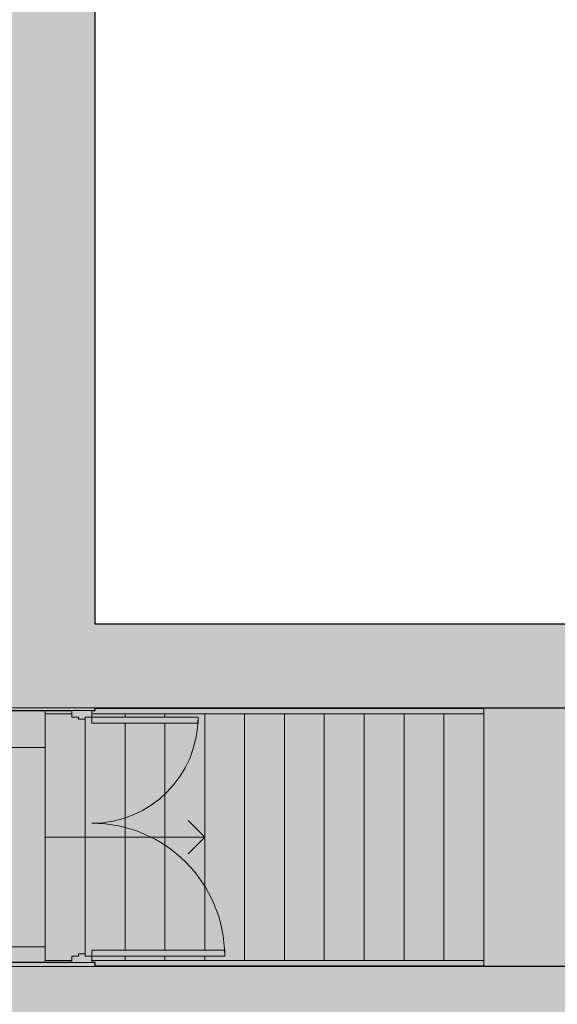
# Model space of a CAD drawing. Header units: centimetres. Extents: x 14786 to 20326, y -10865 to -8494.
# Tile 21 of 23: x 17864 to 18269, y -9609 to -8867. Entities that reach past the tile are written whole.
import ezdxf

# ---------------------------------------------------------------- set-up
doc = ezdxf.new("R2010")
doc.units = ezdxf.units.CM
doc.linetypes.add('Ponad', pattern=[0.396875, 0.238125, -0.15875])
for name, color, linetype, lineweight in [('A-AREA', 32, 'Continuous', 9), ('A-DETL-GENF', 92, 'Continuous', 9), ('A-DETL-THIN', 151, 'Continuous', 9), ('A-DOOR', 31, 'Continuous', 9), ('A-DOOR-FRAM', 31, 'Continuous', 18), ('A-FLOR', 192, 'Continuous', 9), ('A-FLOR-HRAL', 11, 'Continuous', 9), ('A-WALL', 113, 'Continuous', 9), ('A-WALL-PATT', 111, 'Continuous', 25), ('I-WALL', 2, 'Continuous', 9), ('S-STRS', 31, 'Continuous', 9), ('S-STRS-ANNO', 31, 'Continuous', 9)]:
    doc.layers.add(name, color=color, linetype=linetype, lineweight=lineweight)

# ---------------------------------------------------------------- blocks, each defined once
blk = doc.blocks.new('Typ poręczy górnej - Górna poręcz_wewnętrzny_-448708-3_Poziom parteru')
at = {"layer": 'A-FLOR-HRAL'}
for p, q in [((18213.12, -9386.25), (17920.62, -9386.25)), ((17883.12, -9390.25), (17903.12, -9390.25)), ((17918.12, -9390.25), (18213.12, -9390.25))]:
    blk.add_line(p, q, dxfattribs=at)
at = {"layer": 'A-FLOR-HRAL', "flags": 128}
for points in [[(17883.12, -9388.46), (17883.12, -9388.25), (17883.12, -9388.05)], [(18213.12, -9388.05), (18213.12, -9388.25), (18213.12, -9388.46)]]:
    blk.add_lwpolyline(points, dxfattribs=at)
blk = doc.blocks.new('Typ poręczy górnej - Górna poręcz_wewnętrzny_-V7-3_Poziom parteru')
at = {"layer": 'A-FLOR-HRAL'}
for p, q in [((17883.12, -9390.25), (17883.12, -9387.71)), ((18213.12, -9386.25), (17920.62, -9386.25)), ((18213.12, -9390.25), (18213.12, -9386.25)), ((17903.12, -9390.25), (17883.12, -9390.25)), ((18213.12, -9390.25), (17918.12, -9390.25))]:
    blk.add_line(p, q, dxfattribs=at)
blk = doc.blocks.new('Typ poręczy górnej - Górna poręcz_wewnętrzny_-448719-3_Poziom parteru')
at = {"layer": 'A-FLOR-HRAL'}
for p, q in [((17903.12, -9576.17), (17883.12, -9576.17)), ((18213.12, -9576.17), (17918.12, -9576.17)), ((17920.62, -9580.17), (18213.12, -9580.17))]:
    blk.add_line(p, q, dxfattribs=at)
at = {"layer": 'A-FLOR-HRAL', "flags": 128}
blk.add_lwpolyline([(18213.12, -9577.97), (18213.12, -9578.17), (18213.12, -9578.38)], dxfattribs=at)
blk = doc.blocks.new('Typ poręczy górnej - Górna poręcz_wewnętrzny_-V8-3_Poziom parteru')
at = {"layer": 'A-FLOR-HRAL'}
for p, q in [((17883.12, -9577.71), (17883.12, -9576.17)), ((17903.12, -9576.17), (17883.12, -9576.17)), ((18213.12, -9576.17), (17918.12, -9576.17)), ((18213.12, -9580.17), (17920.62, -9580.17)), ((18213.12, -9580.17), (18213.12, -9576.17))]:
    blk.add_line(p, q, dxfattribs=at)
blk = doc.blocks.new('Drzwi-korytarz-niesymetryczne-wpuszczane - Drzwi dwuskrzydłowe 1800 x 2100mm-575883-3_Poziom parteru')
at = {"layer": 'A-DOOR', "lineweight": 18}
for p, q in [((-85.5, -35.635), (-90, -35.635)), ((-90, -35.635), (-90, -135.635)), ((-85.5, -135.635), (-85.5, -35.635)), ((85.5, -35.635), (90, -35.635)), ((85.5, -115.635), (85.5, -35.635)), ((90, -35.635), (90, -115.635)), ((90, -115.635), (85.5, -115.635)), ((-90, -135.635), (-85.5, -135.635))]:
    blk.add_line(p, q, dxfattribs=at)
at = {"layer": 'A-DOOR'}
for centre, radius, start, end in [((-90, -35.635), 100, 270, 360), ((90, -35.635), 80, 180, 270)]:
    blk.add_arc(centre, radius, start, end, dxfattribs=at)
at = {"layer": 'A-DOOR-FRAM'}
for p, q in [((-95, -20.635), (-90, -20.635)), ((-95, -35.635), (-95, -20.635)), ((-90, -20.635), (-90, -25.55625)), ((90, -20.635), (95, -20.635)), ((90, -25.55625), (90, -20.635)), ((95, -20.635), (95, -35.635)), ((-90, -25.55625), (-88.4125, -25.55625)), ((-88.4125, -25.55625), (-88.4125, -30.65875)), ((88.4125, -25.55625), (90, -25.55625)), ((88.4125, -30.65875), (88.4125, -25.55625)), ((-90, -35.635), (-95, -35.635)), ((-90, -30.65875), (-90, -35.635)), ((-88.4125, -30.65875), (-90, -30.65875)), ((90, -30.65875), (88.4125, -30.65875)), ((90, -35.635), (90, -30.65875)), ((95, -35.635), (90, -35.635))]:
    blk.add_line(p, q, dxfattribs=at)

msp = doc.modelspace()

# ---------------------------------------------------------------- hatches: boundary and pattern name
at = {"layer": 'A-DETL-GENF'}
h = msp.add_hatch(color=9, dxfattribs=at)
h.paths.add_polyline_path([(17913.12, -9580.71), (17920.62, -9580.71), (17920.62, -9577.71), (17845.62, -9577.71), (17845.62, -9580.71), (17911.2, -9580.71)])
h.paths.add_polyline_path([(17911.2, -9387.71), (17920.62, -9387.71), (17920.62, -9385.71), (17845.62, -9385.71), (17845.62, -9387.71), (17908.04, -9387.71)])
msp.add_hatch(color=9, dxfattribs=at).paths.add_polyline_path([(19448.62, -9580.71), (19448.62, -9528.21), (19460.62, -9528.21), (19460.62, -9438.21), (19448.62, -9438.21), (19448.62, -9385.71), (17920.62, -9385.71), (17920.62, -9387.71), (17845.62, -9387.71), (17845.62, -9577.71), (17920.62, -9577.71), (17920.62, -9580.71), (19281.25, -9580.71)])
at = {"layer": 'A-WALL-PATT', "lineweight": 9}
h = msp.add_hatch(color=256, dxfattribs=at)
h.paths.add_polyline_path([(17920.62, -8917.71), (17920.62, -8842.71), (17780.62, -8842.71), (17780.62, -8917.71), (17845.62, -8917.71)])
h.paths.add_polyline_path([(17606.62, -8917.71), (17650.62, -8917.71), (17650.62, -8842.71), (17593.62, -8842.71), (17593.62, -8917.71), (17603.13, -8917.71)])
h.paths.add_polyline_path([(17463.62, -8917.71), (17463.62, -8842.71), (17296.62, -8842.71), (17296.62, -8917.71), (17427.09, -8917.71)])
h.paths.add_polyline_path([(17128.62, -8917.71), (17166.62, -8917.71), (17166.62, -8842.71), (17088.62, -8842.71), (17088.62, -8917.71)])
h.paths.add_polyline_path([(16940.62, -8917.71), (16958.62, -8917.71), (16958.62, -8842.71), (16940.62, -8842.71), (16940.62, -8899.36)])
h = msp.add_hatch(color=256, dxfattribs=at)
h.paths.add_polyline_path([(17845.62, -10340.49), (17920.62, -10340.49), (17920.62, -9580.71), (17845.62, -9580.71), (17845.62, -10209.67)])
h.paths.add_polyline_path([(17883.12, -9385.71), (17920.62, -9385.71), (17920.62, -8917.71), (17845.62, -8917.71), (17845.62, -9385.71), (17867.19, -9385.71)])
for points in [[(18307.3, -9385.71), (18880.62, -9385.71), (18880.62, -9322.71), (17920.62, -9322.71), (17920.62, -9385.71), (18131.25, -9385.71)], [(19011.46, -9633.71), (19115.62, -9633.71), (19115.62, -9580.71), (17920.62, -9580.71), (17920.62, -9633.71), (18307.3, -9633.71)]]:
    msp.add_hatch(color=256, dxfattribs=at).paths.add_polyline_path(points)

# ---------------------------------------------------------------- linework, layer by layer
at = {"layer": 'A-AREA'}
msp.add_line((17883.12, -9565.71), (17883.12, -9415.71), dxfattribs=at)
at = {"layer": 'A-DETL-THIN'}
for p, q in [((19448.62, -9385.71), (17845.62, -9385.71)), ((17845.62, -9580.71), (19448.62, -9580.71))]:
    msp.add_line(p, q, dxfattribs=at)
at = {"layer": 'A-FLOR'}
for p, q in [((17883.12, -9415.71), (17845.62, -9415.71)), ((17883.12, -9565.71), (17883.12, -9415.71)), ((17845.62, -9565.71), (17883.12, -9565.71))]:
    msp.add_line(p, q, dxfattribs=at)
at = {"layer": 'A-WALL', "lineweight": 25}
for p, q in [((17920.62, -9322.71), (17920.62, -8842.71)), ((18830.62, -9322.71), (17920.62, -9322.71)), ((17845.62, -9387.71), (17903.12, -9387.71)), ((17918.12, -9387.71), (17920.62, -9387.71)), ((17920.62, -9387.71), (17920.62, -9385.71)), ((17920.62, -9385.71), (19303.99, -9385.71)), ((17903.12, -9577.71), (17845.62, -9577.71)), ((17920.62, -9577.71), (17918.12, -9577.71)), ((17920.62, -9580.71), (17920.62, -9577.71))]:
    msp.add_line(p, q, dxfattribs=at)
at = {"layer": 'I-WALL', "lineweight": 25}
msp.add_line((19115.62, -9580.71), (17920.62, -9580.71), dxfattribs=at)
at = {"layer": 'S-STRS', "linetype": 'Ponad'}
for p, q in [((17943.12, -9386.25), (17943.12, -9385.71)), ((17973.12, -9386.25), (17973.12, -9385.71)), ((18003.12, -9386.25), (18003.12, -9385.71)), ((18033.12, -9386.25), (18033.12, -9385.71)), ((18063.12, -9386.25), (18063.12, -9385.71)), ((18093.12, -9386.25), (18093.12, -9385.71)), ((18123.12, -9386.25), (18123.12, -9385.71)), ((18153.12, -9386.25), (18153.12, -9385.71)), ((18183.12, -9386.25), (18183.12, -9385.71)), ((18213.12, -9386.25), (18213.12, -9385.71)), ((17913.12, -9571.13), (17913.12, -9394.3)), ((17943.12, -9392.71), (17943.12, -9390.25)), ((17973.12, -9392.71), (17973.12, -9390.25)), ((18003.12, -9568.21), (18003.12, -9390.25)), ((18033.12, -9576.17), (18033.12, -9390.25)), ((18063.12, -9576.17), (18063.12, -9390.25)), ((18093.12, -9576.17), (18093.12, -9390.25)), ((18123.12, -9576.17), (18123.12, -9390.25)), ((18153.12, -9576.17), (18153.12, -9390.25)), ((18183.12, -9576.17), (18183.12, -9390.25)), ((18213.12, -9576.17), (18213.12, -9390.25)), ((17943.12, -9568.21), (17943.12, -9397.21)), ((17973.12, -9568.21), (17973.12, -9397.21)), ((17943.12, -9576.17), (17943.12, -9572.71)), ((17973.12, -9576.17), (17973.12, -9572.71)), ((18003.12, -9576.17), (18003.12, -9572.71)), ((17943.12, -9580.71), (17943.12, -9580.17)), ((17973.12, -9580.71), (17973.12, -9580.17)), ((18003.12, -9580.71), (18003.12, -9580.17)), ((18033.12, -9580.71), (18033.12, -9580.17)), ((18063.12, -9580.71), (18063.12, -9580.17)), ((18093.12, -9580.71), (18093.12, -9580.17)), ((18123.12, -9580.71), (18123.12, -9580.17)), ((18153.12, -9580.71), (18153.12, -9580.17)), ((18183.12, -9580.71), (18183.12, -9580.17)), ((18213.12, -9580.71), (18213.12, -9580.17))]:
    msp.add_line(p, q, dxfattribs=at)
at = {"layer": 'S-STRS'}
for p, q in [((17943.12, -9386.25), (17943.12, -9385.71)), ((17973.12, -9386.25), (17973.12, -9385.71)), ((18003.12, -9386.25), (18003.12, -9385.71)), ((18033.12, -9386.25), (18033.12, -9385.71)), ((18063.12, -9386.25), (18063.12, -9385.71)), ((18093.12, -9386.25), (18093.12, -9385.71)), ((18123.12, -9386.25), (18123.12, -9385.71)), ((18153.12, -9386.25), (18153.12, -9385.71)), ((18183.12, -9386.25), (18183.12, -9385.71)), ((18213.12, -9386.25), (18213.12, -9385.71)), ((17883.12, -9576.17), (17883.12, -9390.25)), ((17913.12, -9571.13), (17913.12, -9394.3)), ((17943.12, -9392.71), (17943.12, -9390.25)), ((17973.12, -9392.71), (17973.12, -9390.25)), ((18003.12, -9568.21), (18003.12, -9390.25)), ((18033.12, -9576.17), (18033.12, -9390.25)), ((18063.12, -9576.17), (18063.12, -9390.25)), ((18093.12, -9576.17), (18093.12, -9390.25)), ((18123.12, -9576.17), (18123.12, -9390.25)), ((18153.12, -9576.17), (18153.12, -9390.25)), ((18183.12, -9576.17), (18183.12, -9390.25)), ((18213.12, -9576.17), (18213.12, -9390.25)), ((17943.12, -9568.21), (17943.12, -9397.21)), ((17973.12, -9568.21), (17973.12, -9397.21)), ((17943.12, -9576.17), (17943.12, -9572.71)), ((17973.12, -9576.17), (17973.12, -9572.71)), ((18003.12, -9576.17), (18003.12, -9572.71)), ((17943.12, -9580.71), (17943.12, -9580.17)), ((17973.12, -9580.71), (17973.12, -9580.17)), ((18003.12, -9580.71), (18003.12, -9580.17)), ((18033.12, -9580.71), (18033.12, -9580.17)), ((18063.12, -9580.71), (18063.12, -9580.17)), ((18093.12, -9580.71), (18093.12, -9580.17)), ((18123.12, -9580.71), (18123.12, -9580.17)), ((18153.12, -9580.71), (18153.12, -9580.17)), ((18183.12, -9580.71), (18183.12, -9580.17)), ((18213.12, -9580.71), (18213.12, -9580.17))]:
    msp.add_line(p, q, dxfattribs=at)
at = {"layer": 'S-STRS-ANNO'}
for p, q in [((18003.12, -9483.21), (17990.62, -9470.71)), ((17913.12, -9483.21), (17883.12, -9483.21)), ((17943.12, -9483.21), (17913.12, -9483.21)), ((17973.12, -9483.21), (17943.12, -9483.21)), ((18003.12, -9483.21), (17973.12, -9483.21)), ((18003.12, -9483.21), (17990.62, -9495.71))]:
    msp.add_line(p, q, dxfattribs=at)

# ---------------------------------------------------------------- block references
at = {"layer": 'A-DOOR', "rotation": 89.99999999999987}
msp.add_blockref('Drzwi-korytarz-niesymetryczne-wpuszczane - Drzwi dwuskrzydłowe 1800 x 2100mm-575883-3_Poziom parteru', (17882.49, -9482.71), dxfattribs=at)
at = {"layer": 'A-FLOR-HRAL'}
for name in ['Typ poręczy górnej - Górna poręcz_wewnętrzny_-448708-3_Poziom parteru', 'Typ poręczy górnej - Górna poręcz_wewnętrzny_-V7-3_Poziom parteru', 'Typ poręczy górnej - Górna poręcz_wewnętrzny_-448719-3_Poziom parteru', 'Typ poręczy górnej - Górna poręcz_wewnętrzny_-V8-3_Poziom parteru']:
    msp.add_blockref(name, (0, 0), dxfattribs=at)

doc.saveas('drawing.dxf')
